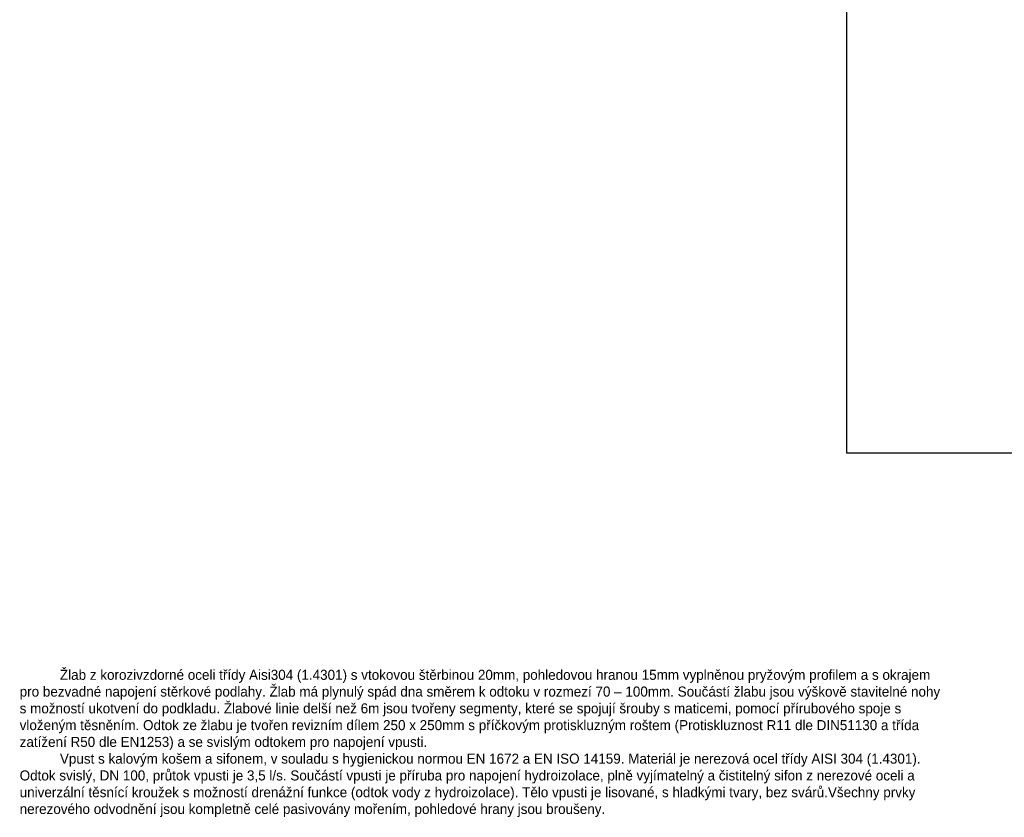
# Model space of a CAD drawing. Header units: millimetres. Extents: x -300186 to 535068, y -28581 to 763298.
# Tile 69 of 256: x -11217 to -1429, y 137798 to 145726. Entities that reach past the tile are written whole.
import ezdxf

# ---------------------------------------------------------------- set-up
doc = ezdxf.new("R2010")
doc.units = ezdxf.units.MM
doc.header["$LTSCALE"] = 10
doc.layers.add('CKBE0_12Y', color=7, linetype='Continuous')
doc.layers.add('netisk', color=30, linetype='Continuous', plot=False)
doc.styles.add('laplan', font='txt', dxfattribs={"height": 2})

msp = doc.modelspace()

# ---------------------------------------------------------------- linework, layer by layer
at = {"layer": 'netisk'}
msp.add_lwpolyline([(-2995.251, 156266.143), (7504.749, 156266.143), (7504.749, 141416.143), (-2995.251, 141416.143), (-2995.251, 156266.143)], dxfattribs=at)

# ---------------------------------------------------------------- texts
at = {"layer": 'CKBE0_12Y', "insert": (-11216.846, 139264.641), "char_height": 100, "width": 9185.46159, "attachment_point": 1, "style": 'laplan'}
msp.add_mtext('^IŽlab z korozivzdorné oceli třídy Aisi304 (1.4301) s vtokovou štěrbinou 20mm, pohledovou hranou 15mm vyplněnou pryžovým profilem a s okrajem pro bezvadné napojení stěrkové podlahy. Žlab má plynulý spád dna směrem k odtoku v rozmezí 70 – 100mm. Součástí žlabu jsou výškově stavitelné nohy s možností ukotvení do podkladu. Žlabové linie delší než 6m jsou tvořeny segmenty, které se spojují šrouby s maticemi, pomocí přírubového spoje s vloženým těsněním. Odtok ze žlabu je tvořen revizním dílem 250 x 250mm s příčkovým protiskluzným roštem (Protiskluznost R11 dle DIN51130 a třída zatížení R50 dle EN1253) a se svislým odtokem pro napojení vpusti.^J^IVpust s kalovým košem a sifonem, v souladu s hygienickou normou EN 1672 a EN ISO 14159. Materiál je nerezová ocel třídy AISI 304 (1.4301). Odtok svislý, DN 100, průtok vpusti je 3,5 l/s. Součástí vpusti je příruba pro napojení hydroizolace, plně vyjímatelný a čistitelný sifon z nerezové oceli a univerzální těsnící kroužek s možností drenážní funkce (odtok vody z hydroizolace). Tělo vpusti je lisované, s hladkými tvary, bez svárů.Všechny prvky nerezového odvodnění jsou kompletně celé pasivovány mořením, pohledové hrany jsou broušeny.', dxfattribs=at)

doc.saveas('drawing.dxf')
